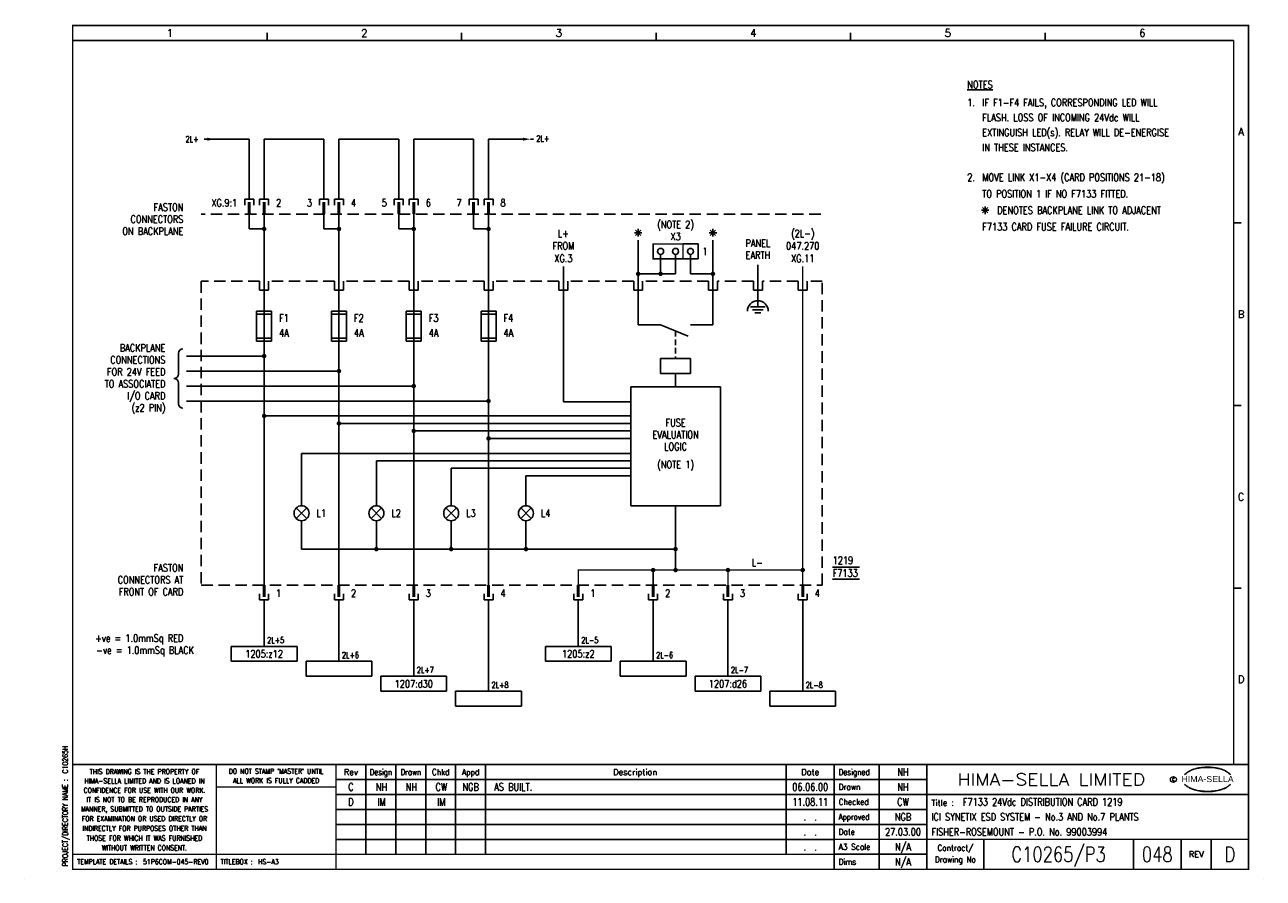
# Model space of a CAD drawing. Extents: x 0 to 414, y 0 to 285.
import ezdxf
from ezdxf.enums import TextEntityAlignment as Align

# ---------------------------------------------------------------- set-up
doc = ezdxf.new("R2010")
doc.units = 0
doc.header["$MEASUREMENT"] = 0
for name, pattern in [('CONTINU', [0]), ('HIDDEN', [9.525, 6.35, -3.175]), ('HIDDENX2', [19.05, 12.7, -6.35])]:
    doc.linetypes.add(name, pattern=pattern)
doc.layers.get('0').update_dxf_attribs({"linetype": 'CONTINUOUS'})
for name, color, linetype in [('COL', 2, 'CONTINU'), ('MCABBLACK-1_0', 4, 'CONTINUOUS'), ('MCABRED-1_0', 4, 'CONTINUOUS'), ('MCABRED-TR-2_5', 4, 'CONTINUOUS'), ('PCABBLACK-1_0', 7, 'CONTINUOUS'), ('PCABRED-1_0', 7, 'CONTINUOUS'), ('PCABRED-TR-2_5', 7, 'CONTINUOUS'), ('ROW', 2, 'CONTINU'), ('SNA', 2, 'CONTINUOUS'), ('TEXT', 2, 'CONTINUOUS'), ('TPOL', 3, 'CONTINUOUS'), ('UPS', 2, 'CONTINUOUS')]:
    doc.layers.add(name, color=color, linetype=linetype)
doc.styles.add('ARIAL', font='ARIAL.TTF', dxfattribs={"height": 2.5})
doc.styles.add('ROMAND', font='ROMAND')
doc.styles.add('ROMANS', font='romans.shx', dxfattribs={"width": 0.8})
doc.styles.add('SYMBOL', font='romans.shx', dxfattribs={"width": 0.8})
doc.styles.add('WIRES', font='ROMANS.shx', dxfattribs={"width": 0.8, "height": 2})

# ---------------------------------------------------------------- blocks, each defined once
blk = doc.blocks.new('EDREV')
at = {"color": 2, "style": 'ROMANS', "width": 0.8}
for tag, p in [('DES', (129.2, 29.25)), ('DRN', (139.2, 29.25)), ('CHKD', (149.2, 29.25)), ('DES', (129.2, 24.25)), ('DRN', (139.2, 24.25)), ('CHKD', (149.2, 24.25)), ('DES', (129.2, 19.25)), ('DRN', (139.2, 19.25)), ('CHKD', (149.2, 19.25)), ('DES', (129.2, 14.25)), ('DRN', (139.2, 14.25)), ('CHKD', (149.2, 14.25)), ('DES', (129.2, 9.25)), ('DRN', (139.2, 9.25)), ('CHKD', (149.2, 9.25))]:
    blk.add_attdef(tag, text='', height=2.5, dxfattribs=at).set_placement(p, align=Align.CENTER)
blk = doc.blocks.new('HS-A3')
at = {"color": 1}
for p, q in [((81, 280), (81, 282.5)), ((146, 280), (146, 282.5)), ((211, 280), (211, 282.5)), ((276, 280), (276, 282.5)), ((341, 280), (341, 282.5)), ((404, 219), (406.5, 219)), ((404, 158), (406.5, 158)), ((404, 97), (406.5, 97)), ((114, 38), (114, 8)), ((124, 8), (124, 38)), ((134, 8), (134, 38)), ((144, 38), (144, 8)), ((154, 38), (154, 8)), ((254.5, 38), (254.5, 8)), ((285.5, 38), (285.5, 3)), ((270.5, 33), (301.5, 33)), ((301.5, 28), (104, 28)), ((104, 23), (301.5, 23)), ((301.5, 18), (104, 18)), ((104, 13), (270.5, 13)), ((320.5, 13), (320.5, 3)), ((370.5, 13), (370.5, 3)), ((386.5, 3), (386.5, 13)), ((396.5, 13), (396.5, 3)), ((301.5, 8), (270.5, 8)), ((0, 0), (0, 0.025)), ((413.9, 0), (413.9, 0.025))]:
    blk.add_line(p, q, dxfattribs=at)
at = {"color": 1, "const_width": 0.5}
blk.add_lwpolyline([(16, 3), (409, 3), (409, 285), (16, 285)], close=True, dxfattribs=at)
for points in [[(16, 280), (404, 280)], [(404, 38), (404, 280)], [(409, 38), (16, 38)], [(64, 3), (64, 38)], [(104, 3), (104, 38)], [(270.5, 38), (270.5, 3)], [(301.5, 3), (301.5, 38)], [(270.5, 33), (104, 33)], [(104, 30.5), (64, 30.5)], [(409, 28), (301.5, 28)], [(270.5, 13), (409, 13)], [(270.5, 8), (16, 8)]]:
    blk.add_lwpolyline(points, dxfattribs=at)
at = {"color": 3, "lineweight": 13}
blk.add_circle((383.8795, 33), 1, dxfattribs=at)
for centre, radius, start, end in [((392.604, 29.3277), 7.2401, 106.0532, 133.5024), ((392.8763, 29.5135), 7.2999, 130.419, 136.057), ((392.1149, 30.6001), 5.9804, 122.244, 131.6154), ((391.752, 31.2819), 5.2104, 111.8206, 122.8668), ((393.7772, 27.1992), 9.7601, 107.5931, 113.9452), ((395.0991, 20.9965), 15.9367, 89.2698, 106.3911), ((394.0978, 26.015), 10.9859, 96.0146, 107.3203), ((395.2933, 18.8099), 18.2818, 92.8917, 97.3734), ((395.2419, 21.3644), 15.7281, 89.7805, 93.1738), ((395.5053, 20.9965), 15.9367, 73.6089, 90.7302), ((395.3626, 21.3644), 15.7281, 86.8262, 90.2195), ((395.3112, 18.8099), 18.2818, 82.6266, 87.1083), ((396.5067, 26.015), 10.9859, 72.6797, 83.9854), ((396.8272, 27.1992), 9.7601, 66.0548, 72.4069), ((398.0005, 29.3277), 7.2401, 46.4976, 73.9468), ((398.8524, 31.2819), 5.2104, 57.1332, 68.1794), ((398.4895, 30.6001), 5.9804, 48.3846, 57.756), ((397.7282, 29.5135), 7.2999, 43.943, 49.581), ((392.8763, 36.545), 7.2999, 223.943, 229.581), ((392.604, 36.7308), 7.2401, 226.4976, 253.9468), ((392.1149, 35.4585), 5.9804, 228.3846, 237.756), ((391.752, 34.7766), 5.2104, 237.1332, 248.1794), ((393.7772, 38.8593), 9.7601, 246.0548, 252.4069), ((395.0991, 45.062), 15.9367, 253.6089, 270.7302), ((394.0978, 40.0435), 10.9859, 252.6797, 263.9854), ((395.2933, 47.2486), 18.2818, 262.6266, 267.1083), ((395.2419, 44.6941), 15.7281, 266.8262, 270.2195), ((395.5053, 45.062), 15.9367, 269.2698, 286.3911), ((395.3626, 44.6941), 15.7281, 269.7805, 273.1738), ((395.3112, 47.2486), 18.2818, 272.8917, 277.3734), ((396.5067, 40.0435), 10.9859, 276.0146, 287.3203), ((396.8272, 38.8593), 9.7601, 287.5931, 293.9452), ((398.0005, 36.7308), 7.2401, 286.0532, 313.5024), ((398.8524, 34.7766), 5.2104, 291.8206, 302.8668), ((398.4895, 35.4585), 5.9804, 302.244, 311.6154), ((397.7282, 36.545), 7.2999, 310.419, 316.057)]:
    blk.add_arc(centre, radius, start, end, dxfattribs=at)
at = {"color": 2, "style": 'ROMAND'}
for s, p in [('1', (48.5, 282.5)), ('2', (113.5, 282.5)), ('3', (178.5, 282.5)), ('4', (243.5, 282.5)), ('5', (308.5, 282.5)), ('6', (373.5, 282.5)), ('A', (406.5, 249.5)), ('B', (406.5, 188.5)), ('C', (406.5, 127.5)), ('D', (406.5, 66.5))]:
    blk.add_text(s, height=2.5, dxfattribs=at).set_placement(p, align=Align.MIDDLE)
at = {"color": 3, "lineweight": 13, "style": 'ROMANS', "width": 0.8}
for s, p in [('HIMA-SELLA LIMITED AND IS LOANED IN', (40, 32.5193)), ('THIS DRAWING IS THE PROPERTY OF', (40, 35.6443)), ("DO NOT STAMP 'MASTER' UNTIL", (84, 35.7693)), ('ALL WORK IS FULLY CADDED', (84, 32.6443)), ('CONFIDENCE FOR USE WITH OUR WORK.', (40, 29.3879)), ('IT IS NOT TO BE REPRODUCED IN ANY', (40, 26.2629)), ('MANNER, SUBMITTED TO OUTSIDE PARTIES', (40, 23.1379)), ('FOR EXAMINATION OR USED DIRECTLY OR', (40, 19.9054)), ('INDIRECTLY FOR PURPOSES OTHER THAN', (40, 16.6554)), ('THOSE FOR WHICH IT WAS FURNISHED', (40, 13.4054)), ('WITHOUT WRITTEN CONSENT.', (40, 10.1554))]:
    blk.add_text(s, height=1.7, dxfattribs=at).set_placement(p, align=Align.MIDDLE_CENTER)
at = {"color": 4, "style": 'ROMAND'}
for s, p in [('Rev', (109, 34.5)), ('Description', (204, 34.5)), ('Date', (262.5, 34.5))]:
    blk.add_text(s, height=2, dxfattribs=at).set_placement(p, align=Align.CENTER)
for s, width, p in [('Design', 0.85, (119, 34.5)), ('Drawn', 0.85, (129, 34.5)), ('Chkd', 0.9, (139, 34.5)), ('Appd', 0.9, (149, 34.5))]:
    blk.add_text(s, height=2, dxfattribs=dict(at, width=width)).set_placement(p, align=Align.CENTER)
for s, width, p in [('Designed', 0.87, (272, 34.5)), ('Drawn', 0.9, (272, 29.5)), ('Checked', 0.9, (272, 24.5)), ('Approved', 0.85, (272, 19.5)), ('Date', 0.9, (272, 14.5)), ('A3 Scale', 0.9, (272, 9.5)), ('Dims', 0.9, (272, 4.5))]:
    blk.add_text(s, height=2, dxfattribs=dict(at, width=width)).set_placement(p)
at = {"color": 1, "style": 'ROMAND', "width": 1.15}
blk.add_text('HIMA-SELLA LIMITED', height=4, dxfattribs=at).set_placement((343.0965, 33), align=Align.MIDDLE)
at = {"color": 3, "lineweight": 13, "style": 'ROMANS', "width": 0.8}
blk.add_text('C', height=1, dxfattribs=at).set_placement((383.8436, 32.5), align=Align.CENTER)
at = {"color": 1, "style": 'ARIAL', "width": 1.05}
blk.add_text('HIMA-SELLA', height=2, dxfattribs=at).set_placement((395.3022, 32.1293), align=Align.CENTER)
at = {"color": 3, "style": 'ROMANS', "width": 0.8}
blk.add_text('PROJECT/DIRECTORY NAME :', height=1.7, rotation=90, dxfattribs=at).set_placement((13.5, 4), align=Align.MIDDLE_LEFT)
at = {"color": 4, "style": 'ROMAND'}
blk.add_text('Title :', height=2, dxfattribs=at).set_placement((303, 24.25))
at = {"color": 4, "style": 'ROMAND', "width": 0.9}
for s, p in [('Contract/', (311, 10)), ('Drawing No', (311, 6))]:
    blk.add_text(s, height=2, dxfattribs=at).set_placement(p, align=Align.MIDDLE)
at = {"color": 4, "style": 'ROMAND'}
blk.add_text('REV', height=2, dxfattribs=at).set_placement((391.5, 8), align=Align.MIDDLE)
at = {"color": 3, "style": 'ROMANS', "width": 0.8}
for s, p in [('TEMPLATE DETAILS :', (17.5, 5.5)), ('TITLEBOX :', (65.5, 5.5)), ('HS-A3', (78, 5.5))]:
    blk.add_text(s, height=1.7, dxfattribs=at).set_placement(p, align=Align.MIDDLE_LEFT)
at = {"layer": 'COL', "style": 'ROMAND', "flags": 9}
for tag, p in [('COL1', (48.5, 282.5)), ('COL2', (113.5, 282.5)), ('COL3', (178.5, 282.5)), ('COL4', (243.5, 282.5)), ('COL5', (308.5, 282.5)), ('COL6', (373.5, 282.5))]:
    blk.add_attdef(tag, p, '', height=2.5, dxfattribs=at)
at = {"layer": 'ROW', "style": 'ROMAND', "flags": 9}
for tag, p in [('ROW1', (406.5, 249.5)), ('ROW2', (406.5, 188.5)), ('ROW3', (406.5, 127.5)), ('ROW4', (406.5, 66.5))]:
    blk.add_attdef(tag, p, '', height=2.5, dxfattribs=at)
at = {"layer": 'UPS', "color": 3, "style": 'ROMANS', "width": 0.8, "flags": 8}
blk.add_attdef('PROJS->NOMPRO', text='', height=1.7, rotation=90, dxfattribs=at).set_placement((13.5, 35), align=Align.MIDDLE_LEFT)
at = {"layer": 'UPS', "style": 'ROMANS', "width": 2.74737, "flags": 8}
blk.add_attdef('PLANOS->MCAN1', text='', height=2.5, rotation=0.069611, dxfattribs=at).set_placement((156, 31.6443), (243, 31.75), align=Align.FIT)
at = {"layer": 'UPS', "style": 'ROMANS', "width": 0.8, "flags": 8}
for tag, height, p in [('PLANOS->VERIF', 2.5, (293.5, 34.25)), ('PLANOS->CANVI1', 2.5, (109, 29.25)), ('PLANOS->NCAN1', 2.5, (149, 29.25)), ('PLANOS->DCAN1', 2.5, (262.5, 29.25)), ('PLANOS->ORIG', 2.5, (293.5, 29.25)), ('PLANOS->CANVI2', 2.5, (109, 24.25)), ('PLANOS->NCAN2', 2.5, (149, 24.25)), ('PLANOS->DCAN2', 2.5, (262.5, 24.25)), ('PLANOS->HECHF', 2.5, (293.5, 24.25)), ('PLANOS->CANVI3', 2.5, (109, 19.25)), ('PLANOS->NCAN3', 2.5, (149, 19.25)), ('PLANOS->DCAN3', 2.5, (262.5, 19.25)), ('PLANOS->HECHD', 2.5, (293.5, 19.25)), ('PLANOS->CANVI4', 2.5, (109, 14.25)), ('PLANOS->NCAN4', 2.5, (149, 14.25)), ('PLANOS->DCAN4', 2.5, (262.5, 14.25)), ('PLANOS->DATACREA', 2.5, (293.5, 14.25)), ('PLANOS->CANVI5', 2.5, (109, 9.25)), ('PLANOS->NCAN5', 2.5, (149, 9.25)), ('PLANOS->DCAN5', 2.5, (262.5, 9.25)), ('PLANOS->NR1', 2.5, (293.5, 9.25)), ('PROJS->DESCPRO3', 5, (345.5, 5.5)), ('PLANOS->PLANO', 5, (378.5, 5.5)), ('PLANOS->USER', 5, (402.75, 5.5)), ('PLANOS->NR2', 2.5, (293.5, 4.25))]:
    blk.add_attdef(tag, text='', height=height, dxfattribs=at).set_placement(p, align=Align.CENTER)
at = {"layer": 'UPS', "style": 'ROMANS', "flags": 8}
for tag, width, p, p2 in [('PLANOS->MCAN2', 2.686765, (156, 26.75), (243, 26.75)), ('PLANOS->MCAN3', 2.686765, (156, 21.75), (243, 21.75)), ('PLANOS->MCAN4', 2.676923, (156, 16.75), (243, 16.75)), ('PLANOS->MCAN5', 2.686765, (156, 11.75), (243, 11.75))]:
    blk.add_attdef(tag, text='', height=2.5, dxfattribs=dict(at, width=width)).set_placement(p, p2, align=Align.FIT)
at = {"layer": 'UPS', "style": 'ROMANS', "width": 0.8, "flags": 8}
blk.add_attdef('PLANOS->DENOM', (313.5, 24.25), '', height=2.5, dxfattribs=at)
at = {"layer": 'UPS', "color": 4, "style": 'ROMANS', "width": 0.8, "flags": 8}
for tag, p in [('PROJS->DESCPRO1', (303, 19.25)), ('PROJS->DESCPRO2', (303, 14.25))]:
    blk.add_attdef(tag, p, '', height=2.5, dxfattribs=at)
at = {"layer": 'UPS', "color": 3, "style": 'ROMANS', "width": 0.8, "flags": 8}
blk.add_attdef('PLANOS->PROTOTIPO', text='', height=1.7, dxfattribs=at).set_placement((39.5, 5.5), align=Align.MIDDLE_LEFT)
at = {"layer": 'UPS', "style": 'ROMANS', "width": 0.8, "flags": 8}
blk.add_attdef('PLANOS->OBS4', text='', height=2.5, dxfattribs=at).set_placement((107, 5.5), align=Align.MIDDLE_LEFT)

msp = doc.modelspace()

# ---------------------------------------------------------------- linework, layer by layer
for p, q in [((63.5, 247), (60, 247)), ((170, 247), (169, 247)), ((73.5, 225), (73.5, 227)), ((76.5, 227), (73.5, 227)), ((76.5, 225), (76.5, 227)), ((78.5, 225), (78.5, 227)), ((78.5, 227), (81.5, 227)), ((81.5, 225), (81.5, 227)), ((98.5, 225), (98.5, 227)), ((101.5, 227), (98.5, 227)), ((101.5, 225), (101.5, 227)), ((103.5, 225), (103.5, 227)), ((103.5, 227), (106.5, 227)), ((106.5, 225), (106.5, 227)), ((123.5, 225), (123.5, 227)), ((126.5, 227), (123.5, 227)), ((126.5, 225), (126.5, 227)), ((128.5, 225), (128.5, 227)), ((128.5, 227), (131.5, 227)), ((131.5, 225), (131.5, 227)), ((148.5, 225), (148.5, 227)), ((151.5, 227), (148.5, 227)), ((151.5, 225), (151.5, 227)), ((153.5, 227), (156.5, 227)), ((153.5, 225), (153.5, 227)), ((156.5, 225), (156.5, 227)), ((75, 217), (75, 222)), ((80, 222), (80, 98)), ((100, 217), (100, 222)), ((105, 222), (105, 98)), ((125, 217), (125, 222)), ((130, 222), (130, 98)), ((150, 217), (150, 222)), ((155, 222), (155, 98)), ((80, 217), (75, 217)), ((105, 217), (100, 217)), ((130, 217), (125, 217)), ((155, 217), (150, 217)), ((203.75, 215.75), (206.25, 215.75)), ((204.1161, 214.8661), (205.8839, 216.6339)), ((205.8839, 214.8661), (204.1161, 216.6339)), ((205, 214.5), (205, 217)), ((228.75, 215.75), (231.25, 215.75)), ((230.8839, 214.8661), (229.1161, 216.6339)), ((229.1161, 214.8661), (230.8839, 216.6339)), ((230, 214.5), (230, 217)), ((205, 185), (205, 213.25)), ((225, 212), (220, 212)), ((225, 207), (225, 212)), ((230, 185), (230, 213.25)), ((212.5, 202), (212.5, 208.5)), ((217.5, 202), (217.5, 208.5)), ((225, 207), (220, 207)), ((222.5, 202), (222.5, 208.5)), ((180, 159.25), (180, 204.5)), ((245, 191), (245, 205)), ((217.5, 202), (205, 202)), ((230, 202), (222.5, 202)), ((242.5, 191), (247.5, 191)), ((77.5, 189.5), (77.5, 179.5)), ((82.5, 189.5), (77.5, 189.5)), ((82.5, 188.5), (77.5, 188.5)), ((82.5, 179.5), (82.5, 189.5)), ((107.5, 189.5), (102.5, 189.5)), ((102.5, 189.5), (102.5, 179.5)), ((107.5, 188.5), (102.5, 188.5)), ((107.5, 179.5), (107.5, 189.5)), ((132.5, 189.5), (127.5, 189.5)), ((127.5, 189.5), (127.5, 179.5)), ((132.5, 188.5), (127.5, 188.5)), ((132.5, 179.5), (132.5, 189.5)), ((157.5, 189.5), (152.5, 189.5)), ((152.5, 189.5), (152.5, 179.5)), ((157.5, 188.5), (152.5, 188.5)), ((157.5, 179.5), (157.5, 189.5)), ((243.25, 190), (246.75, 190)), ((244, 189), (246, 189)), ((212.5, 185), (205, 185)), ((212.5, 185), (221.7501, 181.2006)), ((230, 185), (222.5, 185)), ((77.5, 180.5), (82.5, 180.5)), ((77.5, 179.5), (82.5, 179.5)), ((102.5, 180.5), (107.5, 180.5)), ((102.5, 179.5), (107.5, 179.5)), ((127.5, 180.5), (132.5, 180.5)), ((127.5, 179.5), (132.5, 179.5)), ((152.5, 180.5), (157.5, 180.5)), ((152.5, 179.5), (157.5, 179.5)), ((51.3594, 175.4094), (51.3594, 168.5094)), ((80, 174.5), (54, 174.5)), ((212.5, 173.75), (212.5, 168.75)), ((222.5, 173.75), (212.5, 173.75)), ((222.5, 168.75), (222.5, 173.75)), ((105, 169.5), (54, 169.5)), ((212.5, 168.75), (222.5, 168.75)), ((217.5, 164.25), (217.5, 168.75)), ((51.3594, 158.5906), (51.3594, 165.4906)), ((130, 164.5), (54, 164.5)), ((202.5, 164.25), (202.5, 124.5)), ((232.5, 164.25), (202.5, 164.25)), ((232.5, 124.5), (232.5, 164.25)), ((155, 159.5), (54, 159.5)), ((202.5, 159.25), (180, 159.25)), ((80, 154.5), (202.5, 154.5)), ((105, 152), (202.5, 152)), ((130, 149.5), (202.5, 149.5)), ((155, 147), (202.5, 147)), ((92.5, 142), (92.5, 124.5)), ((92.5, 142), (202.5, 142)), ((117.5, 139.5), (117.5, 124.5)), ((117.5, 139.5), (202.5, 139.5)), ((142.5, 137), (142.5, 124.5)), ((142.5, 137), (202.5, 137)), ((167.5, 134.5), (167.5, 124.5)), ((167.5, 134.5), (202.5, 134.5)), ((202.5, 124.5), (232.5, 124.5)), ((217.5, 124.5), (217.5, 103)), ((90.7322, 123.7678), (94.2678, 120.2322)), ((90.7322, 120.2322), (94.2678, 123.7678)), ((115.7322, 123.7678), (119.2678, 120.2322)), ((115.7322, 120.2322), (119.2678, 123.7678)), ((140.7322, 123.7678), (144.2678, 120.2322)), ((140.7322, 120.2322), (144.2678, 123.7678)), ((165.7322, 123.7678), (169.2678, 120.2322)), ((165.7322, 120.2322), (169.2678, 123.7678)), ((92.5, 119.5), (92.5, 110)), ((117.5, 119.5), (117.5, 110)), ((142.5, 119.5), (142.5, 110)), ((167.5, 119.5), (167.5, 110)), ((92.5, 110), (217.5, 110)), ((270, 104), (279, 104)), ((270, 100), (279, 100)), ((78.5, 95), (78.5, 93)), ((78.5, 93), (81.5, 93)), ((81.5, 95), (81.5, 93)), ((103.5, 95), (103.5, 93)), ((103.5, 93), (106.5, 93)), ((106.5, 95), (106.5, 93)), ((128.5, 95), (128.5, 93)), ((128.5, 93), (131.5, 93)), ((131.5, 95), (131.5, 93)), ((153.5, 95), (153.5, 93)), ((153.5, 93), (156.5, 93)), ((156.5, 95), (156.5, 93)), ((183.5, 95), (183.5, 93)), ((183.5, 93), (186.5, 93)), ((186.5, 95), (186.5, 93)), ((208.5, 95), (208.5, 93)), ((208.5, 93), (211.5, 93)), ((211.5, 95), (211.5, 93)), ((233.5, 95), (233.5, 93)), ((233.5, 93), (236.5, 93)), ((236.5, 95), (236.5, 93)), ((258.5, 95), (258.5, 93)), ((258.5, 93), (261.5, 93)), ((261.5, 95), (261.5, 93)), ((91, 77.5), (69, 77.5)), ((69, 77.5), (69, 72.5)), ((91, 72.5), (91, 77.5)), ((196, 77.5), (174, 77.5)), ((174, 77.5), (174, 72.5)), ((196, 72.5), (196, 77.5)), ((69, 72.5), (91, 72.5)), ((116, 72.5), (94, 72.5)), ((94, 72.5), (94, 67.5)), ((116, 67.5), (116, 72.5)), ((174, 72.5), (196, 72.5)), ((221, 72.5), (199, 72.5)), ((199, 72.5), (199, 67.5)), ((221, 67.5), (221, 72.5)), ((94, 67.5), (116, 67.5)), ((141, 67.5), (119, 67.5)), ((119, 67.5), (119, 62.5)), ((141, 62.5), (141, 67.5)), ((199, 67.5), (221, 67.5)), ((246, 67.5), (224, 67.5)), ((224, 67.5), (224, 62.5)), ((246, 62.5), (246, 67.5)), ((119, 62.5), (141, 62.5)), ((144, 62.5), (144, 57.5)), ((166, 62.5), (144, 62.5)), ((166, 57.5), (166, 62.5)), ((224, 62.5), (246, 62.5)), ((249, 62.5), (249, 57.5)), ((271, 62.5), (249, 62.5)), ((271, 57.5), (271, 62.5)), ((144, 57.5), (166, 57.5)), ((249, 57.5), (271, 57.5))]:
    msp.add_line(p, q)
at = {"linetype": 'HIDDENX2', "ltscale": 0.3}
msp.add_line((266, 222), (59, 222), dxfattribs=at)
at = {"linetype": 'HIDDEN', "ltscale": 0.3}
msp.add_line((217.5, 182.9463), (217.5, 173.75), dxfattribs=at)
for points, const_width in [([(75, 226), (75, 222)], 1), ([(80, 226), (80, 222)], 1), ([(100, 226), (100, 222)], 1), ([(105, 226), (105, 222)], 1), ([(125, 226), (125, 222)], 1), ([(130, 226), (130, 222)], 1), ([(150, 226), (150, 222)], 1), ([(155, 226), (155, 222)], 1), ([(260, 98), (260, 204.5)], 0.5), ([(260, 103), (185, 103), (185, 98)], 0.5), ([(210, 98), (210, 103)], 0.5), ([(235, 98), (235, 103)], 0.5), ([(80, 94), (80, 98)], 1), ([(105, 94), (105, 98)], 1), ([(130, 94), (130, 98)], 1), ([(155, 94), (155, 98)], 1), ([(185, 94), (185, 98)], 1), ([(210, 94), (210, 98)], 1), ([(235, 94), (235, 98)], 1), ([(260, 94), (260, 98)], 1)]:
    msp.add_lwpolyline(points, dxfattribs=dict(const_width=const_width))
at = {"const_width": 0.75}
for points in [[(79.625, 217, 1), (80.375, 217, 1)], [(104.625, 217, 1), (105.375, 217, 1)], [(129.625, 217, 1), (130.375, 217, 1)], [(154.625, 217, 1), (155.375, 217, 1)], [(204.625, 202, 1), (205.375, 202, 1)], [(212.125, 202, 1), (212.875, 202, 1)], [(229.625, 202, 1), (230.375, 202, 1)], [(79.625, 174.5, 1), (80.375, 174.5, 1)], [(104.625, 169.5, 1), (105.375, 169.5, 1)], [(129.625, 164.5, 1), (130.375, 164.5, 1)], [(154.625, 159.5, 1), (155.375, 159.5, 1)], [(79.625, 154.5, 1), (80.375, 154.5, 1)], [(104.625, 152, 1), (105.375, 152, 1)], [(129.625, 149.5, 1), (130.375, 149.5, 1)], [(154.625, 147, 1), (155.375, 147, 1)], [(117.125, 110, 1), (117.875, 110, 1)], [(142.125, 110, 1), (142.875, 110, 1)], [(167.125, 110, 1), (167.875, 110, 1)], [(217.125, 110, 1), (217.875, 110, 1)], [(209.625, 103, 1), (210.375, 103, 1)], [(217.125, 103, 1), (217.875, 103, 1)], [(234.625, 103, 1), (235.375, 103, 1)], [(259.625, 103, 1), (260.375, 103, 1)]]:
    msp.add_lwpolyline(points, format="xyb", close=True, dxfattribs=at)
at = {"const_width": 0.5}
msp.add_lwpolyline([(220, 207), (210, 207), (210, 212), (220, 212)], close=True, dxfattribs=at)
at = {"linetype": 'HIDDENX2', "ltscale": 0.3}
msp.add_lwpolyline([(153.5, 196.5), (153.5, 199.5), (131.5, 199.5), (131.5, 196.5), (128.5, 196.5), (128.5, 199.5), (106.5, 199.5), (106.5, 196.5), (103.5, 196.5), (103.5, 199.5), (81.5, 199.5), (81.5, 196.5), (78.5, 196.5), (78.5, 199.5), (59, 199.5), (59, 98), (266.5, 98), (266.5, 199.5), (261.5, 199.5), (261.5, 196.5), (258.5, 196.5), (258.5, 199.5), (246.5, 199.5), (246.5, 196.5), (243.5, 196.5), (243.5, 199.5), (231.5, 199.5), (231.5, 196.5), (228.5, 196.5), (228.5, 199.5), (206.5, 199.5), (206.5, 196.5), (203.5, 196.5), (203.5, 199.5), (181.5, 199.5), (181.5, 196.5), (178.5, 196.5), (178.5, 199.5), (156.5, 199.5), (156.5, 196.5)], close=True, dxfattribs=at)
for centre, radius in [((212.5, 209.5), 1), ((217.5, 209.5), 1), ((222.5, 209.5), 1), ((92.5, 122), 2.5), ((117.5, 122), 2.5), ((142.5, 122), 2.5), ((167.5, 122), 2.5)]:
    msp.add_circle(centre, radius)
for centre, radius, start, end in [((245, 189.5), 3.5, 0, 180), ((52.8687, 175.4094), 1.5094, 90, 180), ((49.85, 168.5094), 1.5094, 270, 0), ((49.85, 165.4906), 1.5094, 0, 90), ((52.8687, 158.5906), 1.5094, 180, 270)]:
    msp.add_arc(centre, radius, start, end)
for points in [[(61, 247.5), (61, 246.5), (63.5, 247)], [(166.5, 247.5), (166.5, 246.5), (169, 247)]]:
    msp.add_solid(points)
at = {"layer": 'PCABBLACK-1_0'}
for p, q in [((185, 93), (185, 78)), ((210, 93), (210, 73)), ((235, 93), (235, 68)), ((260, 93), (260, 63)), ((185, 78), (185, 77.5)), ((210, 73), (210, 72.5)), ((235, 68), (235, 67.5)), ((260, 63), (260, 62.5))]:
    msp.add_line(p, q, dxfattribs=at)
at = {"layer": 'PCABRED-1_0'}
for p, q in [((80, 78), (80, 93)), ((105, 73), (105, 93)), ((130, 68), (130, 93)), ((155, 63), (155, 93)), ((80, 77.5), (80, 78)), ((105, 72.5), (105, 73)), ((130, 67.5), (130, 68)), ((155, 62.5), (155, 63))]:
    msp.add_line(p, q, dxfattribs=at)
at = {"layer": 'PCABRED-TR-2_5'}
for p, q in [((63.5, 247), (66, 247)), ((66, 247), (75, 247)), ((75, 227), (75, 247)), ((80, 227), (80, 247)), ((80, 247), (88, 247)), ((88, 247), (100, 247)), ((100, 227), (100, 247)), ((105, 227), (105, 247)), ((105, 247), (113, 247)), ((113, 247), (125, 247)), ((125, 227), (125, 247)), ((130, 227), (130, 247)), ((130, 247), (138, 247)), ((138, 247), (150, 247)), ((150, 227), (150, 247)), ((155, 227), (155, 247)), ((155, 247), (158, 247)), ((158, 247), (166.5, 247))]:
    msp.add_line(p, q, dxfattribs=at)
at = {"layer": 'TEXT'}
for p, q in [((321.8839, 222.3661), (320.1161, 224.1339)), ((320.1161, 222.3661), (321.8839, 224.1339)), ((321, 222), (321, 224.5)), ((319.75, 223.25), (322.25, 223.25))]:
    msp.add_line(p, q, dxfattribs=at)

# ---------------------------------------------------------------- block references
msp.add_blockref('HS-A3', (0, 0)).add_auto_attribs({'PROJS->NOMPRO': 'C10265H', 'PLANOS->PROTOTIPO': '51P6COM-045-REV0', 'PLANOS->NCAN1': 'NGB', 'PLANOS->CANVI2': 'D', 'PLANOS->CANVI1': 'C', 'PROJS->DESCPRO3': 'C10265/P3', 'PLANOS->DATACREA': '27.03.00', 'PLANOS->DCAN5': '.  .', 'PLANOS->DCAN2': '11.08.11', 'PLANOS->DCAN3': '.  .', 'PLANOS->DCAN4': '.  .', 'PLANOS->DCAN1': '06.06.00', 'PLANOS->NR1': 'N/A', 'PLANOS->NR2': 'N/A', 'PROJS->DESCPRO1': 'ICI SYNETIX ESD SYSTEM - No.3 AND No.7 PLANTS', 'PROJS->DESCPRO2': 'FISHER-ROSEMOUNT - P.O. No. 99003994', 'PLANOS->ORIG': 'NH', 'PLANOS->HECHD': 'NGB', 'PLANOS->HECHF': 'CW', 'PLANOS->VERIF': 'NH', 'PLANOS->DENOM': 'F7133 24Vdc DISTRIBUTION CARD 1219', 'PLANOS->USER': 'D', 'PLANOS->PLANO': '048'})
ref = msp.add_blockref('EDREV', (-10, 0))
ref.add_attrib('DES', 'NH', dxfattribs={"color": 2, "height": 2.5, "style": 'ROMANS', "width": 0.8}).set_placement((119.2, 29.25), align=Align.CENTER)
ref.add_attrib('DRN', 'NH', dxfattribs={"color": 2, "height": 2.5, "style": 'ROMANS', "width": 0.8}).set_placement((129.2, 29.25), align=Align.CENTER)
ref.add_attrib('CHKD', 'CW', dxfattribs={"color": 2, "height": 2.5, "style": 'ROMANS', "width": 0.8}).set_placement((139.2, 29.25), align=Align.CENTER)
ref.add_attrib('DES', 'IM', dxfattribs={"color": 2, "height": 2.5, "style": 'ROMANS', "width": 0.8}).set_placement((119.2, 24.25), align=Align.CENTER)
ref.add_attrib('CHKD', 'IM', dxfattribs={"color": 2, "height": 2.5, "style": 'ROMANS', "width": 0.8}).set_placement((139.2, 24.25), align=Align.CENTER)

# ---------------------------------------------------------------- texts
at = {"layer": 'MCABBLACK-1_0', "style": 'WIRES', "width": 0.8}
for s, p in [('2L-5', (186, 78)), ('2L-6', (211, 73)), ('2L-7', (236, 68)), ('2L-8', (261, 63))]:
    msp.add_text(s, height=2, dxfattribs=at).set_placement(p, align=Align.BOTTOM_LEFT)
at = {"layer": 'MCABRED-1_0', "style": 'WIRES', "width": 0.8}
for s, p in [('2L+5', (81, 78)), ('2L+6', (106, 73)), ('2L+7', (131, 68)), ('2L+8', (156, 63))]:
    msp.add_text(s, height=2, dxfattribs=at).set_placement(p, align=Align.BOTTOM_LEFT)
at = {"layer": 'MCABRED-TR-2_5', "style": 'WIRES', "width": 0.8}
for p in [(53.7466, 245.4486), (170.9762, 245.6489)]:
    msp.add_text('2L+', height=2, dxfattribs=at).set_placement(p, align=Align.BOTTOM_LEFT)
at = {"layer": 'SNA', "style": 'SYMBOL', "width": 0.8}
msp.add_attdef('1219', (270, 105), '', height=2.5, dxfattribs=at)
at = {"layer": 'TEXT', "style": 'ROMANS', "width": 0.8}
for s, p in [('%%uNOTES', (315, 264)), ('1.', (315, 258)), ('IF F1-F4 FAILS, CORRESPONDING LED WILL', (320, 258)), ('FLASH. LOSS OF INCOMING 24Vdc WILL', (320, 253)), ('EXTINGUISH LED(s). RELAY WILL DE-ENERGISE', (320, 248)), ('IN THESE INSTANCES.', (320, 243)), ('2.', (315, 233)), ('MOVE LINK X1-X4 (CARD POSITIONS 21-18)', (320, 233)), ('TO POSITION 1 IF NO F7133 FITTED.', (320, 227.5)), ('2', (84, 224.5)), ('4', (109, 224.5)), ('6', (134, 224.5)), ('8', (159, 224.5)), ('DENOTES BACKPLANE LINK TO ADJACENT', (325, 222)), ('F7133 CARD FUSE FAILURE CIRCUIT.', (320, 216.5)), ('1', (226.5, 208.25)), ('F1', (85, 186)), ('F2', (110, 186)), ('F3', (135, 186)), ('F4', (160, 186)), ('4A', (85, 181)), ('4A', (110, 181)), ('4A', (135, 181)), ('4A', (160, 181)), ('L-', (243, 104.25)), ('F7133', (270, 100.75)), ('1', (84, 94)), ('2', (109, 94)), ('3', (134, 94)), ('4', (159, 94)), ('1', (189, 94)), ('2', (214, 94)), ('3', (239, 94)), ('4', (264, 94))]:
    msp.add_text(s, height=2.5, dxfattribs=at).set_placement(p)
for s, p in [('FASTON', (53, 223)), ('XG.9:1', (71, 224.5)), ('3', (96, 224.5)), ('5', (121, 224.5)), ('7', (146, 224.5)), ('CONNECTORS', (53, 219)), ('ON BACKPLANE', (53, 215)), ('BACKPLANE', (47, 176)), ('CONNECTIONS', (47, 172)), ('FOR 24V FEED', (47, 168)), ('TO ASSOCIATED', (47, 164)), ('I/O CARD', (47, 160)), ('(z2 PIN)', (47, 156)), ('FASTON', (53, 102.5)), ('CONNECTORS AT', (53, 98.5)), ('FRONT OF CARD', (53, 94.5)), ('+ve = 1.0mmSq RED', (53, 78.9788)), ('-ve = 1.0mmSq BLACK', (56.5607, 74.9788))]:
    msp.add_text(s, height=2.5, dxfattribs=at).set_placement(p, align=Align.RIGHT)
for s, p in [('(NOTE 2)', (217.5, 217.25)), ('L+', (180, 214.25)), ('X3', (217.5, 213.25)), ('(2L-)', (260, 214.25)), ('FROM', (180, 210.0833)), ('PANEL', (245, 211)), ('047.270', (260, 210.0833)), ('XG.3', (180, 205.9167)), ('EARTH', (245, 207)), ('XG.11', (260, 205.9167)), ('FUSE', (217.5, 151)), ('EVALUATION', (217.5, 147)), ('LOGIC', (217.5, 143)), ('(NOTE 1)', (217.5, 137))]:
    msp.add_text(s, height=2.5, dxfattribs=at).set_placement(p, align=Align.CENTER)
for s, p in [('L1', (97.5, 122)), ('L2', (122.5, 122)), ('L3', (147.5, 122)), ('L4', (172.5, 122))]:
    msp.add_text(s, height=2.5, dxfattribs=at).set_placement(p, align=Align.MIDDLE_LEFT)
for s, p in [('1205:z12', (80, 75)), ('1205:z2', (185, 75)), ('1207:d30', (130, 65)), ('1207:d26', (235, 65)), ('AS BUILT.', (163.2523, 30.5103))]:
    msp.add_text(s, height=2.5, dxfattribs=at).set_placement(p, align=Align.MIDDLE)
at = {"layer": 'TPOL', "style": 'ROMANS', "flags": 8}
msp.add_attdef('CN1', text='1', height=0.0025, dxfattribs=at).set_placement((63, 247), align=Align.MIDDLE_RIGHT)
msp.add_attdef('CN1', (166.5, 247), '1', height=0.0025, dxfattribs=at)

doc.saveas('drawing.dxf')
